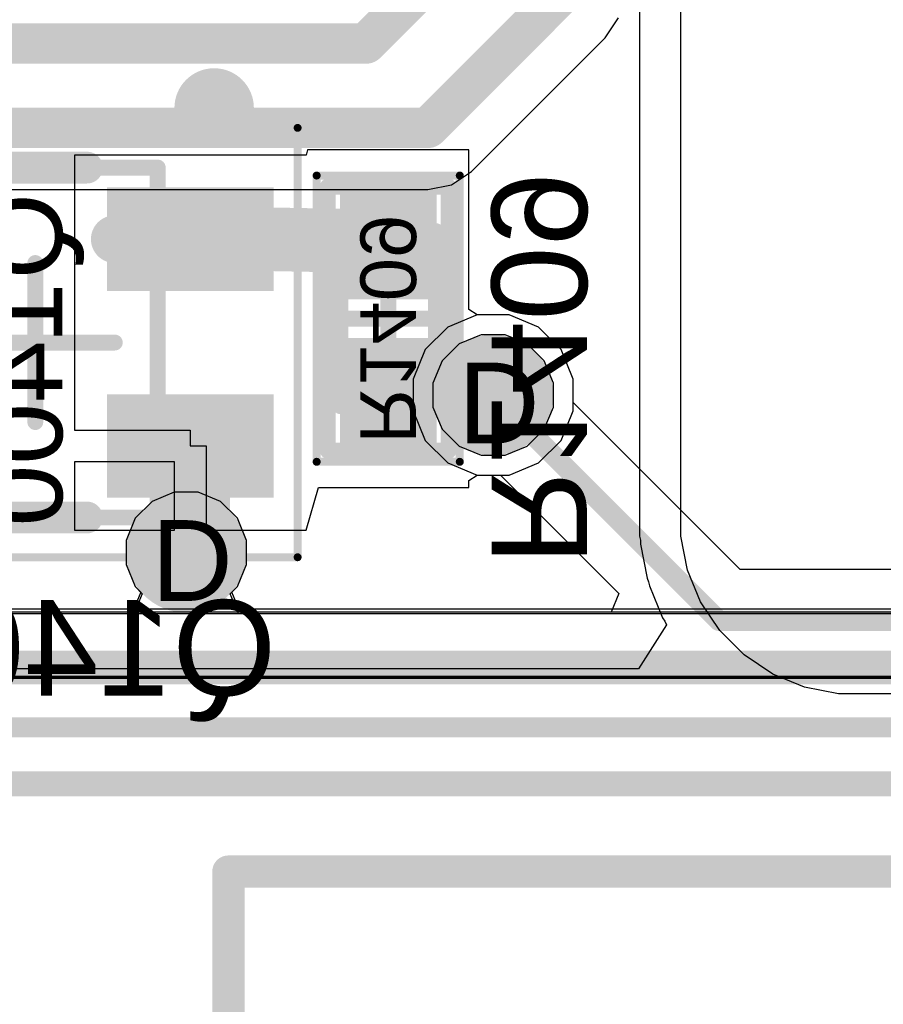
# Model space of a CAD drawing. Header units: inches. Extents: x -6 to 11.2, y -2.2 to 8.3.
# Tile 36 of 256: x 0.773 to 0.987, y 1.562 to 1.806. Entities that reach past the tile are written whole.
import ezdxf

# ---------------------------------------------------------------- set-up
doc = ezdxf.new("R2010")
doc.units = ezdxf.units.IN
doc.header["$MEASUREMENT"] = 0
for name, color, linetype in [('Board Layer Stack Bottom Overlay', 54, 'Continuous'), ('Board Layer Stack Bottom Solder', 6, 'Continuous'), ('Bottom Comp Body -Top13)-Comp Body -Bot14)', 56, 'Continuous'), ('Bottom Comp Outline -Top11)-Comp Outline -Bot12)', 56, 'Continuous'), ('Bottom Courtyard -Top15)-Courtyard -Bot16)', 56, 'Continuous'), ('Bottom Paste', 16, 'Continuous'), ('Drill Drawing', 1, 'Continuous'), ('Layer  6- Inner', 156, 'Continuous'), ('Layer 1- Top', 1, 'Continuous'), ('Layer 2- GND', 16, 'Continuous'), ('Layer 3- Inner', 16, 'Continuous'), ('Layer 4- Inner', 76, 'Continuous'), ('Layer 5- Inner', 90, 'Continuous'), ('Layer 7- PWR', 76, 'Continuous'), ('Layer 8- Bottom', 5, 'Continuous'), ('Via Holes', 16, 'Continuous')]:
    doc.layers.add(name, color=color, linetype=linetype)
doc.styles.add('Arial', font='txt', dxfattribs={"height": 0.2})

# ---------------------------------------------------------------- blocks, each defined once
blk = doc.blocks.new('L15002_035_B_47')
at = {"layer": 'Board Layer Stack Bottom Solder'}
for points in [[(-0.03376, 0.01197), (-0.00482, 0.01197), (-0.00482, -0.01197), (-0.03376, -0.01197)], [(0.00482, 0.01197), (0.03376, 0.01197), (0.03376, -0.01197), (0.00482, -0.01197)]]:
    blk.add_hatch(color=6, dxfattribs=at).paths.add_polyline_path(points)
at = {"layer": 'Bottom Paste'}
for points in [[(-0.03179, 0.01), (-0.00679, 0.01), (-0.00679, -0.01), (-0.03179, -0.01)], [(0.00679, 0.01), (0.03179, 0.01), (0.03179, -0.01), (0.00679, -0.01)]]:
    blk.add_hatch(color=16, dxfattribs=at).paths.add_polyline_path(points)
at = {"layer": 'Layer 8- Bottom'}
for points in [[(-0.03179, 0.01), (-0.00679, 0.01), (-0.00679, -0.01), (-0.03179, -0.01)], [(0.00679, 0.01), (0.03179, 0.01), (0.03179, -0.01), (0.00679, -0.01)]]:
    blk.add_hatch(color=7, dxfattribs=at).paths.add_polyline_path(points)
at = {"layer": 'Board Layer Stack Bottom Overlay'}
for points in [[(-0.0187, 0.01614, 0.00394, 0.00394, 0), (0.01988, 0.01614, 0.00394, 0.00394, 0)], [(-0.0187, -0.01614, 0.00394, 0.00394, 0), (0.01988, -0.01614, 0.00394, 0.00394, 0)]]:
    blk.add_lwpolyline(points, format="xyseb", dxfattribs=at)
for points in [[(-0.01969, 0.01614, 0.00197, 0.00197, 1), (-0.01772, 0.01614, 0.00197, 0.00197, 1)], [(0.0189, 0.01614, 0.00197, 0.00197, 1), (0.02087, 0.01614, 0.00197, 0.00197, 1)], [(-0.01969, -0.01614, 0.00197, 0.00197, 1), (-0.01772, -0.01614, 0.00197, 0.00197, 1)], [(0.0189, -0.01614, 0.00197, 0.00197, 1), (0.02087, -0.01614, 0.00197, 0.00197, 1)]]:
    blk.add_lwpolyline(points, format="xyseb", close=True, dxfattribs=at)
at = {"layer": 'Bottom Comp Body -Top13)-Comp Body -Bot14)'}
for points in [[(-0.02165, 0.01181, 0.00394, 0.00394, 0), (0.02165, 0.01181, 0.00394, 0.00394, 0)], [(-0.02165, 0.01181, 0.00394, 0.00394, 0), (-0.02165, -0.01181, 0.00394, 0.00394, 0)], [(0.02165, 0.01181, 0.00394, 0.00394, 0), (0.02165, -0.01181, 0.00394, 0.00394, 0)], [(-0.02165, -0.01181, 0.00394, 0.00394, 0), (0.02165, -0.01181, 0.00394, 0.00394, 0)]]:
    blk.add_lwpolyline(points, format="xyseb", dxfattribs=at)
for points in [[(-0.02264, 0.01181, 0.00197, 0.00197, 1), (-0.02067, 0.01181, 0.00197, 0.00197, 1)], [(-0.02264, 0.01181, 0.00197, 0.00197, 1), (-0.02067, 0.01181, 0.00197, 0.00197, 1)], [(0.02067, 0.01181, 0.00197, 0.00197, 1), (0.02264, 0.01181, 0.00197, 0.00197, 1)], [(0.02067, 0.01181, 0.00197, 0.00197, 1), (0.02264, 0.01181, 0.00197, 0.00197, 1)], [(-0.02264, -0.01181, 0.00197, 0.00197, 1), (-0.02067, -0.01181, 0.00197, 0.00197, 1)], [(-0.02264, -0.01181, 0.00197, 0.00197, 1), (-0.02067, -0.01181, 0.00197, 0.00197, 1)], [(0.02067, -0.01181, 0.00197, 0.00197, 1), (0.02264, -0.01181, 0.00197, 0.00197, 1)], [(0.02067, -0.01181, 0.00197, 0.00197, 1), (0.02264, -0.01181, 0.00197, 0.00197, 1)]]:
    blk.add_lwpolyline(points, format="xyseb", close=True, dxfattribs=at)
at = {"layer": 'Bottom Comp Outline -Top11)-Comp Outline -Bot12)'}
for points in [[(-0.03268, 0.01496, 0.00394, 0.00394, 0), (0.03268, 0.01496, 0.00394, 0.00394, 0)], [(-0.03268, 0.01496, 0.00394, 0.00394, 0), (-0.03268, -0.01496, 0.00394, 0.00394, 0)], [(0.03268, 0.01496, 0.00394, 0.00394, 0), (0.03268, -0.01496, 0.00394, 0.00394, 0)], [(-0.03268, -0.01496, 0.00394, 0.00394, 0), (0.03268, -0.01496, 0.00394, 0.00394, 0)]]:
    blk.add_lwpolyline(points, format="xyseb", dxfattribs=at)
for points in [[(-0.03366, 0.01496, 0.00197, 0.00197, 1), (-0.03169, 0.01496, 0.00197, 0.00197, 1)], [(-0.03366, 0.01496, 0.00197, 0.00197, 1), (-0.03169, 0.01496, 0.00197, 0.00197, 1)], [(0.03169, 0.01496, 0.00197, 0.00197, 1), (0.03366, 0.01496, 0.00197, 0.00197, 1)], [(0.03169, 0.01496, 0.00197, 0.00197, 1), (0.03366, 0.01496, 0.00197, 0.00197, 1)], [(-0.03366, -0.01496, 0.00197, 0.00197, 1), (-0.03169, -0.01496, 0.00197, 0.00197, 1)], [(-0.03366, -0.01496, 0.00197, 0.00197, 1), (-0.03169, -0.01496, 0.00197, 0.00197, 1)], [(0.03169, -0.01496, 0.00197, 0.00197, 1), (0.03366, -0.01496, 0.00197, 0.00197, 1)], [(0.03169, -0.01496, 0.00197, 0.00197, 1), (0.03366, -0.01496, 0.00197, 0.00197, 1)]]:
    blk.add_lwpolyline(points, format="xyseb", close=True, dxfattribs=at)
at = {"layer": 'Bottom Courtyard -Top15)-Courtyard -Bot16)'}
for points in [[(-0.03543, 0.01772, 0.00197, 0.00197, 0), (-0.03543, -0.01772, 0.00197, 0.00197, 0)], [(-0.03543, 0.01772, 0.00197, 0.00197, 0), (0.03543, 0.01772, 0.00197, 0.00197, 0)], [(0.03543, 0.01772, 0.00197, 0.00197, 0), (0.03543, -0.01772, 0.00197, 0.00197, 0)], [(0, 0.01181, 0.00394, 0.00394, 0), (0, -0.01181, 0.00394, 0.00394, 0)], [(-0.01181, 0, 0.00394, 0.00394, 0), (0.01181, 0, 0.00394, 0.00394, 0)], [(-0.03543, -0.01772, 0.00197, 0.00197, 0), (0.03543, -0.01772, 0.00197, 0.00197, 0)]]:
    blk.add_lwpolyline(points, format="xyseb", dxfattribs=at)
for points in [[(-0.03593, 0.01772, 0.000984, 0.000984, 1), (-0.03494, 0.01772, 0.000984, 0.000984, 1)], [(-0.03593, 0.01772, 0.000984, 0.000984, 1), (-0.03494, 0.01772, 0.000984, 0.000984, 1)], [(0.03494, 0.01772, 0.000984, 0.000984, 1), (0.03593, 0.01772, 0.000984, 0.000984, 1)], [(0.03494, 0.01772, 0.000984, 0.000984, 1), (0.03593, 0.01772, 0.000984, 0.000984, 1)], [(-0.00098, 0.01181, 0.00197, 0.00197, 1), (0.00098, 0.01181, 0.00197, 0.00197, 1)], [(-0.0128, 0, 0.00197, 0.00197, 1), (-0.01083, 0, 0.00197, 0.00197, 1)], [(0.01083, 0, 0.00197, 0.00197, 1), (0.0128, 0, 0.00197, 0.00197, 1)], [(-0.00098, -0.01181, 0.00197, 0.00197, 1), (0.00098, -0.01181, 0.00197, 0.00197, 1)], [(-0.03593, -0.01772, 0.000984, 0.000984, 1), (-0.03494, -0.01772, 0.000984, 0.000984, 1)], [(-0.03593, -0.01772, 0.000984, 0.000984, 1), (-0.03494, -0.01772, 0.000984, 0.000984, 1)], [(0.03494, -0.01772, 0.000984, 0.000984, 1), (0.03593, -0.01772, 0.000984, 0.000984, 1)], [(0.03494, -0.01772, 0.000984, 0.000984, 1), (0.03593, -0.01772, 0.000984, 0.000984, 1)]]:
    blk.add_lwpolyline(points, format="xyseb", close=True, dxfattribs=at)
at = {"layer": 'Bottom Comp Outline -Top11)-Comp Outline -Bot12)', "style": 'Arial', "text_generation_flag": 2}
blk.add_text('R1409', height=0.01378, rotation=180, dxfattribs=at).set_placement((-0.03099, 0.00689))
blk = doc.blocks.new('SOT65P220X100_3F_B_299')
at = {"layer": 'Board Layer Stack Bottom Solder'}
for points in [[(-0.01772, 0.03839), (-0.01772, 0.0128), (-0.05906, 0.0128), (-0.05906, 0.03839)], [(0.05906, 0.0128), (0.05906, -0.0128), (0.01772, -0.0128), (0.01772, 0.0128)], [(-0.01772, -0.0128), (-0.01772, -0.03839), (-0.05906, -0.03839), (-0.05906, -0.0128)]]:
    blk.add_hatch(color=6, dxfattribs=at).paths.add_polyline_path(points)
at = {"layer": 'Bottom Paste'}
for points in [[(-0.01969, 0.03642), (-0.01969, 0.01476), (-0.05709, 0.01476), (-0.05709, 0.03642)], [(0.05709, 0.01083), (0.05709, -0.01083), (0.01969, -0.01083), (0.01969, 0.01083)], [(-0.01969, -0.01476), (-0.01969, -0.03642), (-0.05709, -0.03642), (-0.05709, -0.01476)]]:
    blk.add_hatch(color=16, dxfattribs=at).paths.add_polyline_path(points)
at = {"layer": 'Layer 8- Bottom'}
for points in [[(-0.01969, 0.03642), (-0.01969, 0.01476), (-0.05709, 0.01476), (-0.05709, 0.03642)], [(0.05709, 0.01083), (0.05709, -0.01083), (0.01969, -0.01083), (0.01969, 0.01083)], [(-0.01969, -0.01476), (-0.01969, -0.03642), (-0.05709, -0.03642), (-0.05709, -0.01476)]]:
    blk.add_hatch(color=7, dxfattribs=at).paths.add_polyline_path(points)
at = {"layer": 'Board Layer Stack Bottom Overlay'}
for points in [[(0.02657, 0.04331, 0.00787, 0.00787, 0), (-0.0128, 0.04331, 0.00787, 0.00787, 0)], [(0.02657, 0.04331, 0.00787, 0.00787, 0), (0.02657, 0.02657, 0.00787, 0.00787, 0)], [(0.02657, -0.02657, 0.00787, 0.00787, 0), (0.02657, -0.04331, 0.00787, 0.00787, 0)], [(0.02657, -0.04331, 0.00787, 0.00787, 0), (-0.0128, -0.04331, 0.00787, 0.00787, 0)]]:
    blk.add_lwpolyline(points, format="xyseb", dxfattribs=at)
for points in [[(-0.01476, 0.04331, 0.00394, 0.00394, 1), (-0.01083, 0.04331, 0.00394, 0.00394, 1)], [(0.02461, 0.04331, 0.00394, 0.00394, 1), (0.02854, 0.04331, 0.00394, 0.00394, 1)], [(0.02461, 0.04331, 0.00394, 0.00394, 1), (0.02854, 0.04331, 0.00394, 0.00394, 1)], [(0.02461, 0.02657, 0.00394, 0.00394, 1), (0.02854, 0.02657, 0.00394, 0.00394, 1)], [(0.02461, -0.02657, 0.00394, 0.00394, 1), (0.02854, -0.02657, 0.00394, 0.00394, 1)], [(-0.01476, -0.04331, 0.00394, 0.00394, 1), (-0.01083, -0.04331, 0.00394, 0.00394, 1)], [(0.02461, -0.04331, 0.00394, 0.00394, 1), (0.02854, -0.04331, 0.00394, 0.00394, 1)], [(0.02461, -0.04331, 0.00394, 0.00394, 1), (0.02854, -0.04331, 0.00394, 0.00394, 1)], [(-0.03937, -0.05807, 0.00984, 0.00984, 1), (-0.04921, -0.05807, 0.00984, 0.00984, 1)], [(-0.05167, -0.05807, 0.00492, 0.00492, 1), (-0.04675, -0.05807, 0.00492, 0.00492, 1)], [(-0.04183, -0.05807, 0.00492, 0.00492, 1), (-0.03691, -0.05807, 0.00492, 0.00492, 1)]]:
    blk.add_lwpolyline(points, format="xyseb", close=True, dxfattribs=at)
at = {"layer": 'Bottom Comp Outline -Top11)-Comp Outline -Bot12)'}
for points in [[(-0.03032, 0.04331, 0.00394, 0.00394, 0), (-0.03032, -0.04331, 0.00394, 0.00394, 0)], [(0.03032, 0.04331, 0.00394, 0.00394, 0), (-0.03032, 0.04331, 0.00394, 0.00394, 0)], [(0.03032, 0.04331, 0.00394, 0.00394, 0), (0.03032, -0.04331, 0.00394, 0.00394, 0)], [(-0.03032, 0.03228, 0.00394, 0.00394, 0), (-0.04606, 0.03228, 0.00394, 0.00394, 0)], [(-0.04606, 0.03228, 0.00394, 0.00394, 0), (-0.04606, 0.0189, 0.00394, 0.00394, 0)], [(-0.03032, 0.0189, 0.00394, 0.00394, 0), (-0.04606, 0.0189, 0.00394, 0.00394, 0)], [(0.04606, 0.00669, 0.00394, 0.00394, 0), (0.03032, 0.00669, 0.00394, 0.00394, 0)], [(0.04606, 0.00669, 0.00394, 0.00394, 0), (0.04606, -0.00669, 0.00394, 0.00394, 0)], [(0.04606, -0.00669, 0.00394, 0.00394, 0), (0.03032, -0.00669, 0.00394, 0.00394, 0)], [(-0.04606, -0.0189, 0.00394, 0.00394, 0), (-0.04606, -0.03228, 0.00394, 0.00394, 0)], [(-0.03032, -0.0189, 0.00394, 0.00394, 0), (-0.04606, -0.0189, 0.00394, 0.00394, 0)], [(-0.03032, -0.03228, 0.00394, 0.00394, 0), (-0.04606, -0.03228, 0.00394, 0.00394, 0)], [(0.03032, -0.04331, 0.00394, 0.00394, 0), (-0.03032, -0.04331, 0.00394, 0.00394, 0)]]:
    blk.add_lwpolyline(points, format="xyseb", dxfattribs=at)
for points in [[(-0.0313, 0.04331, 0.00197, 0.00197, 1), (-0.02933, 0.04331, 0.00197, 0.00197, 1)], [(-0.0313, 0.04331, 0.00197, 0.00197, 1), (-0.02933, 0.04331, 0.00197, 0.00197, 1)], [(0.02933, 0.04331, 0.00197, 0.00197, 1), (0.0313, 0.04331, 0.00197, 0.00197, 1)], [(0.02933, 0.04331, 0.00197, 0.00197, 1), (0.0313, 0.04331, 0.00197, 0.00197, 1)], [(-0.04705, 0.03228, 0.00197, 0.00197, 1), (-0.04508, 0.03228, 0.00197, 0.00197, 1)], [(-0.04705, 0.03228, 0.00197, 0.00197, 1), (-0.04508, 0.03228, 0.00197, 0.00197, 1)], [(-0.0313, 0.03228, 0.00197, 0.00197, 1), (-0.02933, 0.03228, 0.00197, 0.00197, 1)], [(-0.04705, 0.0189, 0.00197, 0.00197, 1), (-0.04508, 0.0189, 0.00197, 0.00197, 1)], [(-0.04705, 0.0189, 0.00197, 0.00197, 1), (-0.04508, 0.0189, 0.00197, 0.00197, 1)], [(-0.0313, 0.0189, 0.00197, 0.00197, 1), (-0.02933, 0.0189, 0.00197, 0.00197, 1)], [(0.02933, 0.00669, 0.00197, 0.00197, 1), (0.0313, 0.00669, 0.00197, 0.00197, 1)], [(0.04508, 0.00669, 0.00197, 0.00197, 1), (0.04705, 0.00669, 0.00197, 0.00197, 1)], [(0.04508, 0.00669, 0.00197, 0.00197, 1), (0.04705, 0.00669, 0.00197, 0.00197, 1)], [(0.02933, -0.00669, 0.00197, 0.00197, 1), (0.0313, -0.00669, 0.00197, 0.00197, 1)], [(0.04508, -0.00669, 0.00197, 0.00197, 1), (0.04705, -0.00669, 0.00197, 0.00197, 1)], [(0.04508, -0.00669, 0.00197, 0.00197, 1), (0.04705, -0.00669, 0.00197, 0.00197, 1)], [(-0.04705, -0.0189, 0.00197, 0.00197, 1), (-0.04508, -0.0189, 0.00197, 0.00197, 1)], [(-0.04705, -0.0189, 0.00197, 0.00197, 1), (-0.04508, -0.0189, 0.00197, 0.00197, 1)], [(-0.0313, -0.0189, 0.00197, 0.00197, 1), (-0.02933, -0.0189, 0.00197, 0.00197, 1)], [(-0.01575, -0.02559, 0.00394, 0.00394, 1), (-0.02362, -0.02559, 0.00394, 0.00394, 1)], [(-0.02461, -0.02559, 0.00197, 0.00197, 1), (-0.02264, -0.02559, 0.00197, 0.00197, 1)], [(-0.01673, -0.02559, 0.00197, 0.00197, 1), (-0.01476, -0.02559, 0.00197, 0.00197, 1)], [(-0.04705, -0.03228, 0.00197, 0.00197, 1), (-0.04508, -0.03228, 0.00197, 0.00197, 1)], [(-0.04705, -0.03228, 0.00197, 0.00197, 1), (-0.04508, -0.03228, 0.00197, 0.00197, 1)], [(-0.0313, -0.03228, 0.00197, 0.00197, 1), (-0.02933, -0.03228, 0.00197, 0.00197, 1)], [(-0.0313, -0.04331, 0.00197, 0.00197, 1), (-0.02933, -0.04331, 0.00197, 0.00197, 1)], [(-0.0313, -0.04331, 0.00197, 0.00197, 1), (-0.02933, -0.04331, 0.00197, 0.00197, 1)], [(0.02933, -0.04331, 0.00197, 0.00197, 1), (0.0313, -0.04331, 0.00197, 0.00197, 1)], [(0.02933, -0.04331, 0.00197, 0.00197, 1), (0.0313, -0.04331, 0.00197, 0.00197, 1)]]:
    blk.add_lwpolyline(points, format="xyseb", close=True, dxfattribs=at)
at = {"layer": 'Bottom Courtyard -Top15)-Courtyard -Bot16)'}
for points in [[(-0.06496, 0.05315, 0.00197, 0.00197, 0), (-0.06496, -0.05315, 0.00197, 0.00197, 0)], [(0.06496, 0.05315, 0.00197, 0.00197, 0), (-0.06496, 0.05315, 0.00197, 0.00197, 0)], [(0.06496, 0.05315, 0.00197, 0.00197, 0), (0.06496, -0.05315, 0.00197, 0.00197, 0)], [(0, 0.01969, 0.00394, 0.00394, 0), (0, -0.01969, 0.00394, 0.00394, 0)], [(0.01969, 0, 0.00394, 0.00394, 0), (-0.01969, 0, 0.00394, 0.00394, 0)], [(0.06496, -0.05315, 0.00197, 0.00197, 0), (-0.06496, -0.05315, 0.00197, 0.00197, 0)]]:
    blk.add_lwpolyline(points, format="xyseb", dxfattribs=at)
for points in [[(-0.06545, 0.05315, 0.000984, 0.000984, 1), (-0.06447, 0.05315, 0.000984, 0.000984, 1)], [(-0.06545, 0.05315, 0.000984, 0.000984, 1), (-0.06447, 0.05315, 0.000984, 0.000984, 1)], [(0.06447, 0.05315, 0.000984, 0.000984, 1), (0.06545, 0.05315, 0.000984, 0.000984, 1)], [(0.06447, 0.05315, 0.000984, 0.000984, 1), (0.06545, 0.05315, 0.000984, 0.000984, 1)], [(-0.00098, 0.01969, 0.00197, 0.00197, 1), (0.00098, 0.01969, 0.00197, 0.00197, 1)], [(-0.02067, 0, 0.00197, 0.00197, 1), (-0.0187, 0, 0.00197, 0.00197, 1)], [(0.0187, 0, 0.00197, 0.00197, 1), (0.02067, 0, 0.00197, 0.00197, 1)], [(-0.00098, -0.01969, 0.00197, 0.00197, 1), (0.00098, -0.01969, 0.00197, 0.00197, 1)], [(-0.06545, -0.05315, 0.000984, 0.000984, 1), (-0.06447, -0.05315, 0.000984, 0.000984, 1)], [(-0.06545, -0.05315, 0.000984, 0.000984, 1), (-0.06447, -0.05315, 0.000984, 0.000984, 1)], [(0.06447, -0.05315, 0.000984, 0.000984, 1), (0.06545, -0.05315, 0.000984, 0.000984, 1)], [(0.06447, -0.05315, 0.000984, 0.000984, 1), (0.06545, -0.05315, 0.000984, 0.000984, 1)]]:
    blk.add_lwpolyline(points, format="xyseb", close=True, dxfattribs=at)
at = {"layer": 'Bottom Comp Outline -Top11)-Comp Outline -Bot12)', "style": 'Arial', "text_generation_flag": 2}
blk.add_text('Q1400', height=0.019685, rotation=-90, dxfattribs=at).set_placement((-0.00669, -0.03701))
blk = doc.blocks.new('DF_S_B_400')
at = {"layer": 'Board Layer Stack Bottom Overlay'}
for points in [[(-0.175, 0.125, 0.008, 0.008, 0), (0.175, 0.125, 0.008, 0.008, 0)], [(0.175, 0.125, 0.008, 0.008, 0), (0.175, -0.125, 0.008, 0.008, 0)]]:
    blk.add_lwpolyline(points, format="xyseb", dxfattribs=at)
blk.add_lwpolyline([(0.173, 0.125, 0.004, 0.004, 1), (0.177, 0.125, 0.004, 0.004, 1)], format="xyseb", close=True, dxfattribs=at)
blk.add_lwpolyline([(0.173, 0.125, 0.004, 0.004, 1), (0.177, 0.125, 0.004, 0.004, 1)], format="xyseb", close=True, dxfattribs=at)

msp = doc.modelspace()

# ---------------------------------------------------------------- hatches: boundary and pattern name
at = {"layer": 'Layer  6- Inner'}
h = msp.add_hatch(color=7, dxfattribs=at)
edge = h.paths.add_edge_path()
edge.add_arc((0.89055, 1.71299), 0.00984, 0, 360)
at = {"layer": 'Layer 1- Top'}
h = msp.add_hatch(color=7, dxfattribs=at)
edge = h.paths.add_edge_path()
edge.add_arc((0.89055, 1.71299), 0.00984, 0, 360)
h = msp.add_hatch(color=7, dxfattribs=at)
edge = h.paths.add_edge_path()
edge.add_arc((0.81457, 1.67402), 0.00984, 0, 360)
at = {"layer": 'Layer 2- GND'}
h = msp.add_hatch(color=7, dxfattribs=at)
edge = h.paths.add_edge_path()
edge.add_arc((0.89055, 1.71299), 0.01492, 0, 360)
at = {"layer": 'Layer 3- Inner'}
h = msp.add_hatch(color=7, dxfattribs=at)
edge = h.paths.add_edge_path()
edge.add_arc((0.81457, 1.67402), 0.00984, 0, 360)
at = {"layer": 'Layer 5- Inner'}
h = msp.add_hatch(color=7, dxfattribs=at)
edge = h.paths.add_edge_path()
edge.add_arc((0.81457, 1.67402), 0.00984, 0, 360)
at = {"layer": 'Layer 7- PWR'}
h = msp.add_hatch(color=7, dxfattribs=at)
edge = h.paths.add_edge_path()
edge.add_arc((0.89055, 1.71299), 0.01492, 0, 360)
h = msp.add_hatch(color=7, dxfattribs=at)
edge = h.paths.add_edge_path()
edge.add_arc((0.81457, 1.67402), 0.01492, 0, 360)
at = {"layer": 'Layer 8- Bottom'}
h = msp.add_hatch(color=7, dxfattribs=at)
edge = h.paths.add_edge_path()
edge.add_arc((0.89055, 1.71299), 0.00984, 0, 360)
h = msp.add_hatch(color=7, dxfattribs=at)
edge = h.paths.add_edge_path()
edge.add_arc((0.81457, 1.67402), 0.00984, 0, 360)
at = {"layer": 'Via Holes'}
h = msp.add_hatch(color=7, dxfattribs=at)
edge = h.paths.add_edge_path()
edge.add_arc((0.89055, 1.71299), 0.00492, 0, 360)
h = msp.add_hatch(color=7, dxfattribs=at)
edge = h.paths.add_edge_path()
edge.add_arc((0.81457, 1.67402), 0.00492, 0, 360)

# ---------------------------------------------------------------- linework, layer by layer
at = {"layer": 'Layer  6- Inner'}
for p, q in [((0.8866, 1.73283), (0.87931, 1.72981)), ((0.8945, 1.73283), (0.8866, 1.73283)), ((0.90179, 1.72981), (0.8945, 1.73283)), ((0.87931, 1.72981), (0.87373, 1.72423)), ((0.90737, 1.72423), (0.90179, 1.72981)), ((0.87373, 1.72423), (0.87071, 1.71694)), ((0.91039, 1.71694), (0.90737, 1.72423)), ((0.87071, 1.71694), (0.87071, 1.70905)), ((0.91039, 1.71117), (0.91039, 1.71694)), ((0.87071, 1.70905), (0.87373, 1.70175)), ((0.95174, 1.66983), (0.91039, 1.71117)), ((0.87373, 1.70175), (0.87931, 1.69617)), ((0.87931, 1.69617), (0.8866, 1.69315)), ((0.8866, 1.69315), (0.89237, 1.69315)), ((0.89237, 1.69315), (0.9217, 1.66382)), ((0.8116, 1.68894), (0.80611, 1.68667)), ((0.81753, 1.68894), (0.8116, 1.68894)), ((0.82302, 1.68667), (0.81753, 1.68894)), ((0.80611, 1.68667), (0.80192, 1.68247)), ((0.82722, 1.68247), (0.82302, 1.68667)), ((0.80192, 1.68247), (0.79965, 1.67698)), ((0.82949, 1.67698), (0.82722, 1.68247)), ((0.79965, 1.67698), (0.79965, 1.67105)), ((0.82949, 1.67105), (0.82949, 1.67698)), ((0.79965, 1.67105), (0.80192, 1.66556)), ((0.82722, 1.66556), (0.82949, 1.67105)), ((1.4351, 1.66983), (0.95174, 1.66983)), ((0.80192, 1.66556), (0.80328, 1.6642)), ((0.82585, 1.6642), (0.82722, 1.66556)), ((0.80328, 1.6642), (0.80121, 1.6592)), ((0.82793, 1.6592), (0.82585, 1.6642)), ((0.9217, 1.66382), (0.91978, 1.6592)), ((0.80121, 1.6592), (0.67598, 1.6592)), ((0.91978, 1.6592), (0.82793, 1.6592))]:
    msp.add_line(p, q, dxfattribs=at)
for points in [[(0.89055, 1.71299, 0.005, 0.005, 0), (0.94646, 1.65709, 0.005, 0.005, 0)], [(0.94646, 1.65709, 0.005, 0.005, 0), (2.4437, 1.65709, 0.005, 0.005, 0)], [(0.67598, 1.64646, 0.005, 0.005, 0), (1.35236, 1.64646, 0.005, 0.005, 0)], [(0.21797, 1.64384, 0.005, 0.005, 0), (2.45604, 1.64384, 0.005, 0.005, 0)], [(0.21417, 1.63071, 0.005, 0.005, 0), (1.68249, 1.63071, 0.005, 0.005, 0)], [(0.22087, 1.61732, 0.005, 0.005, 0), (1.63657, 1.61732, 0.005, 0.005, 0)]]:
    msp.add_lwpolyline(points, format="xyseb", dxfattribs=at)
for points in [[(0.8893, 1.71299, 0.0025, 0.0025, 1), (0.8918, 1.71299, 0.0025, 0.0025, 1)], [(0.94521, 1.65709, 0.0025, 0.0025, 1), (0.94771, 1.65709, 0.0025, 0.0025, 1)], [(0.94521, 1.65709, 0.0025, 0.0025, 1), (0.94771, 1.65709, 0.0025, 0.0025, 1)]]:
    msp.add_lwpolyline(points, format="xyseb", close=True, dxfattribs=at)
at = {"layer": 'Layer 1- Top'}
for p, q in [((0.91829, 1.80139), (0.92161, 1.80635)), ((0.88522, 1.76832), (0.91829, 1.80139)), ((0.88026, 1.765), (0.88522, 1.76832)), ((0.87441, 1.76384), (0.88026, 1.765)), ((0.68535, 1.76384), (0.87441, 1.76384)), ((0.8866, 1.73283), (0.87931, 1.72981)), ((0.8945, 1.73283), (0.8866, 1.73283)), ((0.90179, 1.72981), (0.8945, 1.73283)), ((0.87931, 1.72981), (0.87373, 1.72423)), ((0.90737, 1.72423), (0.90179, 1.72981)), ((0.87373, 1.72423), (0.87071, 1.71694)), ((0.91039, 1.71694), (0.90737, 1.72423)), ((0.87071, 1.71694), (0.87071, 1.70905)), ((0.91039, 1.70905), (0.91039, 1.71694)), ((0.87071, 1.70905), (0.87373, 1.70175)), ((0.90737, 1.70175), (0.91039, 1.70905)), ((0.87373, 1.70175), (0.87931, 1.69617)), ((0.90179, 1.69617), (0.90737, 1.70175)), ((0.87931, 1.69617), (0.8866, 1.69315)), ((0.8945, 1.69315), (0.90179, 1.69617)), ((0.8866, 1.69315), (0.8945, 1.69315)), ((1.35236, 1.6592), (0.67598, 1.6592))]:
    msp.add_line(p, q, dxfattribs=at)
for points in [[(0.85906, 1.8, 0.01, 0.01, 0), (0.87323, 1.81417, 0.01, 0.01, 0)], [(0.87441, 1.77913, 0.01, 0.01, 0), (0.90748, 1.8122, 0.01, 0.01, 0)], [(0.31732, 1.8, 0.01, 0.01, 0), (0.85906, 1.8, 0.01, 0.01, 0)], [(0.66181, 1.77913, 0.01, 0.01, 0), (0.87441, 1.77913, 0.01, 0.01, 0)], [(0.67598, 1.64646, 0.005, 0.005, 0), (1.35236, 1.64646, 0.005, 0.005, 0)]]:
    msp.add_lwpolyline(points, format="xyseb", dxfattribs=at)
for points in [[(0.85656, 1.8, 0.005, 0.005, 1), (0.86156, 1.8, 0.005, 0.005, 1)], [(0.85656, 1.8, 0.005, 0.005, 1), (0.86156, 1.8, 0.005, 0.005, 1)], [(0.87191, 1.77913, 0.005, 0.005, 1), (0.87691, 1.77913, 0.005, 0.005, 1)], [(0.87191, 1.77913, 0.005, 0.005, 1), (0.87691, 1.77913, 0.005, 0.005, 1)]]:
    msp.add_lwpolyline(points, format="xyseb", close=True, dxfattribs=at)
at = {"layer": 'Layer 2- GND'}
for p, q in [((1.36302, 1.64331), (0.54061, 1.64331)), ((0.54449, 1.64331), (1.35984, 1.64331))]:
    msp.add_line(p, q, dxfattribs=at)
at = {"layer": 'Layer 3- Inner'}
for p, q in [((0.88758, 1.72791), (0.8821, 1.72564)), ((0.89352, 1.72791), (0.88758, 1.72791)), ((0.899, 1.72564), (0.89352, 1.72791)), ((0.8821, 1.72564), (0.8779, 1.72144)), ((0.9032, 1.72144), (0.899, 1.72564)), ((0.8779, 1.72144), (0.87563, 1.71596)), ((0.90547, 1.71596), (0.9032, 1.72144)), ((0.87563, 1.71596), (0.87563, 1.71002)), ((0.90547, 1.71002), (0.90547, 1.71596)), ((0.87563, 1.71002), (0.8779, 1.70454)), ((0.9032, 1.70454), (0.90547, 1.71002)), ((0.8779, 1.70454), (0.8821, 1.70034)), ((0.899, 1.70034), (0.9032, 1.70454)), ((0.8821, 1.70034), (0.88758, 1.69807)), ((0.89352, 1.69807), (0.899, 1.70034)), ((0.88758, 1.69807), (0.89352, 1.69807)), ((1.35276, 1.65881), (0.67638, 1.65881))]:
    msp.add_line(p, q, dxfattribs=at)
msp.add_lwpolyline([(0.67638, 1.64606, 0.005, 0.005, 0), (1.35276, 1.64606, 0.005, 0.005, 0)], format="xyseb", dxfattribs=at)
at = {"layer": 'Layer 4- Inner'}
for p, q in [((0.88758, 1.72791), (0.8821, 1.72564)), ((0.89352, 1.72791), (0.88758, 1.72791)), ((0.899, 1.72564), (0.89352, 1.72791)), ((0.8821, 1.72564), (0.8779, 1.72144)), ((0.9032, 1.72144), (0.899, 1.72564)), ((0.8779, 1.72144), (0.87563, 1.71596)), ((0.90547, 1.71596), (0.9032, 1.72144)), ((0.87563, 1.71596), (0.87563, 1.71002)), ((0.90547, 1.71002), (0.90547, 1.71596)), ((0.87563, 1.71002), (0.8779, 1.70454)), ((0.9032, 1.70454), (0.90547, 1.71002)), ((0.8779, 1.70454), (0.8821, 1.70034)), ((0.899, 1.70034), (0.9032, 1.70454)), ((0.8821, 1.70034), (0.88758, 1.69807)), ((0.89352, 1.69807), (0.899, 1.70034)), ((0.88758, 1.69807), (0.89352, 1.69807)), ((0.8116, 1.68894), (0.80611, 1.68667)), ((0.81753, 1.68894), (0.8116, 1.68894)), ((0.82302, 1.68667), (0.81753, 1.68894)), ((0.80611, 1.68667), (0.80192, 1.68247)), ((0.82722, 1.68247), (0.82302, 1.68667)), ((0.80192, 1.68247), (0.79965, 1.67698)), ((0.82949, 1.67698), (0.82722, 1.68247)), ((0.79965, 1.67698), (0.79965, 1.67105)), ((0.82949, 1.67105), (0.82949, 1.67698)), ((0.79965, 1.67105), (0.80192, 1.66556)), ((0.82722, 1.66556), (0.82949, 1.67105)), ((0.80192, 1.66556), (0.80367, 1.66381)), ((0.82546, 1.66381), (0.82722, 1.66556)), ((0.80367, 1.66381), (0.8016, 1.65881)), ((0.82753, 1.65881), (0.82546, 1.66381)), ((0.8016, 1.65881), (0.67598, 1.65881)), ((1.35236, 1.65881), (0.82753, 1.65881))]:
    msp.add_line(p, q, dxfattribs=at)
msp.add_lwpolyline([(0.67598, 1.64606, 0.005, 0.005, 0), (1.35236, 1.64606, 0.005, 0.005, 0)], format="xyseb", dxfattribs=at)
at = {"layer": 'Layer 5- Inner'}
for p, q in [((0.88758, 1.72791), (0.8821, 1.72564)), ((0.89352, 1.72791), (0.88758, 1.72791)), ((0.899, 1.72564), (0.89352, 1.72791)), ((0.8821, 1.72564), (0.8779, 1.72144)), ((0.9032, 1.72144), (0.899, 1.72564)), ((0.8779, 1.72144), (0.87563, 1.71596)), ((0.90547, 1.71596), (0.9032, 1.72144)), ((0.87563, 1.71596), (0.87563, 1.71002)), ((0.90547, 1.71002), (0.90547, 1.71596)), ((0.87563, 1.71002), (0.8779, 1.70454)), ((0.9032, 1.70454), (0.90547, 1.71002)), ((0.8779, 1.70454), (0.8821, 1.70034)), ((0.899, 1.70034), (0.9032, 1.70454)), ((0.8821, 1.70034), (0.88758, 1.69807)), ((0.89352, 1.69807), (0.899, 1.70034)), ((0.88758, 1.69807), (0.89352, 1.69807)), ((1.34882, 1.65999), (0.67598, 1.65999))]:
    msp.add_line(p, q, dxfattribs=at)
msp.add_lwpolyline([(0.67598, 1.64724, 0.005, 0.005, 0), (1.35236, 1.64724, 0.005, 0.005, 0)], format="xyseb", dxfattribs=at)
at = {"layer": 'Layer 7- PWR'}
for p, q in [((1.36519, 1.64291), (0.54278, 1.64291)), ((0.54665, 1.64291), (1.36201, 1.64291))]:
    msp.add_line(p, q, dxfattribs=at)
at = {"layer": 'Layer 8- Bottom'}
for p, q in [((0.92681, 2.25394), (0.92681, 1.68228)), ((0.93701, 1.68228), (0.93701, 2.25394)), ((0.84425, 1.7724), (0.78685, 1.7724)), ((0.78685, 1.7724), (0.78685, 1.73303)), ((0.84457, 1.77368), (0.84425, 1.7724)), ((0.88457, 1.77368), (0.84457, 1.77368)), ((0.88457, 1.7342), (0.88457, 1.77368)), ((0.8866, 1.73283), (0.88457, 1.7342)), ((0.78685, 1.73303), (0.78685, 1.73075)), ((0.78685, 1.73075), (0.78685, 1.72122)), ((0.8945, 1.73283), (0.8866, 1.73283)), ((0.90179, 1.72981), (0.8945, 1.73283)), ((0.90737, 1.72423), (0.90179, 1.72981)), ((0.91039, 1.71694), (0.90737, 1.72423)), ((0.78685, 1.72122), (0.78685, 1.71894)), ((0.78685, 1.71894), (0.78685, 1.70433)), ((0.91039, 1.70905), (0.91039, 1.71694)), ((0.90737, 1.70175), (0.91039, 1.70905)), ((0.78685, 1.70433), (0.81555, 1.70433)), ((0.81555, 1.70433), (0.81555, 1.70039)), ((0.90179, 1.69617), (0.90737, 1.70175)), ((0.81555, 1.70039), (0.81949, 1.70039)), ((0.81949, 1.70039), (0.81949, 1.67957)), ((0.81161, 1.69646), (0.78685, 1.69646)), ((0.78685, 1.69646), (0.78685, 1.67957)), ((0.81161, 1.67957), (0.81161, 1.69646)), ((0.8945, 1.69315), (0.90179, 1.69617)), ((0.88457, 1.69179), (0.8866, 1.69315)), ((0.88457, 1.6901), (0.88457, 1.69179)), ((0.8866, 1.69315), (0.8945, 1.69315)), ((0.84425, 1.67957), (0.84734, 1.6901)), ((0.84734, 1.6901), (0.85606, 1.6901)), ((0.85606, 1.6901), (0.88457, 1.6901)), ((0.92681, 1.68228), (0.92681, 1.67802)), ((0.93701, 1.67802), (0.93701, 1.68228)), ((0.78685, 1.67957), (0.81161, 1.67957)), ((0.81949, 1.67957), (0.84148, 1.67957)), ((0.84148, 1.67957), (0.84148, 1.67957)), ((0.84148, 1.67957), (0.84425, 1.67957)), ((0.92681, 1.67802), (0.92701, 1.67703)), ((0.93867, 1.66965), (0.93701, 1.67802)), ((0.92701, 1.67703), (0.92701, 1.67603)), ((0.92701, 1.67603), (0.92867, 1.66766)), ((0.92867, 1.66766), (0.92906, 1.66673)), ((0.94194, 1.66177), (0.93867, 1.66965)), ((0.92906, 1.66673), (0.92925, 1.66575)), ((0.92925, 1.66575), (0.93252, 1.65787)), ((0.94668, 1.65468), (0.94194, 1.66177)), ((0.93252, 1.65787), (0.93307, 1.65703)), ((0.93346, 1.65611), (0.92655, 1.64519)), ((0.93307, 1.65703), (0.93346, 1.65611)), ((0.95271, 1.64864), (0.94668, 1.65468)), ((0.9598, 1.64391), (0.95271, 1.64864)), ((0.81804, 1.64519), (0.68126, 1.64518)), ((0.92655, 1.64519), (0.81804, 1.64519)), ((0.96768, 1.64064), (0.9598, 1.64391)), ((0.97605, 1.63898), (0.96768, 1.64064)), ((1.48965, 1.63898), (0.97605, 1.63898))]:
    msp.add_line(p, q, dxfattribs=at)
for points in [[(0.81555, 1.75157, 0.01575, 0.01575, 0), (0.83425, 1.75157, 0.01575, 0.01575, 0)], [(0.83425, 1.75157, 0.01575, 0.01575, 0), (0.85457, 1.75118, 0.01575, 0.01575, 0)], [(0.85457, 1.75118, 0.01575, 0.01575, 0), (0.86457, 1.75118, 0.01575, 0.01575, 0)], [(0.86496, 1.71299, 0.01, 0.01, 0), (0.89055, 1.71299, 0.01, 0.01, 0)], [(0.86457, 1.7126, 0.005, 0.005, 0), (0.86496, 1.71299, 0.005, 0.005, 0)], [(0.81555, 1.675, 0.01969, 0.01969, 0), (0.81555, 1.70039, 0.01969, 0.01969, 0)], [(0.81457, 1.67402, 0.01969, 0.01969, 0), (0.81555, 1.675, 0.01969, 0.01969, 0)], [(0.71929, 1.61614, 0.005, 0.005, 0), (1.36417, 1.61614, 0.005, 0.005, 0)]]:
    msp.add_lwpolyline(points, format="xyseb", dxfattribs=at)
for points in [[(0.81161, 1.75157, 0.00787, 0.00787, 1), (0.81949, 1.75157, 0.00787, 0.00787, 1)], [(0.83032, 1.75157, 0.00787, 0.00787, 1), (0.83819, 1.75157, 0.00787, 0.00787, 1)], [(0.83032, 1.75157, 0.00787, 0.00787, 1), (0.83819, 1.75157, 0.00787, 0.00787, 1)], [(0.85063, 1.75118, 0.00787, 0.00787, 1), (0.8585, 1.75118, 0.00787, 0.00787, 1)], [(0.85063, 1.75118, 0.00787, 0.00787, 1), (0.8585, 1.75118, 0.00787, 0.00787, 1)], [(0.86063, 1.75118, 0.00787, 0.00787, 1), (0.8685, 1.75118, 0.00787, 0.00787, 1)], [(0.86246, 1.71299, 0.005, 0.005, 1), (0.86746, 1.71299, 0.005, 0.005, 1)], [(0.88805, 1.71299, 0.005, 0.005, 1), (0.89305, 1.71299, 0.005, 0.005, 1)], [(0.86332, 1.7126, 0.0025, 0.0025, 1), (0.86582, 1.7126, 0.0025, 0.0025, 1)], [(0.86371, 1.71299, 0.0025, 0.0025, 1), (0.86621, 1.71299, 0.0025, 0.0025, 1)], [(0.81063, 1.70039, 0.00984, 0.00984, 1), (0.82047, 1.70039, 0.00984, 0.00984, 1)], [(0.81063, 1.675, 0.00984, 0.00984, 1), (0.82047, 1.675, 0.00984, 0.00984, 1)], [(0.81063, 1.675, 0.00984, 0.00984, 1), (0.82047, 1.675, 0.00984, 0.00984, 1)], [(0.80965, 1.67402, 0.00984, 0.00984, 1), (0.81949, 1.67402, 0.00984, 0.00984, 1)]]:
    msp.add_lwpolyline(points, format="xyseb", close=True, dxfattribs=at)

# ---------------------------------------------------------------- block references
for name, p, rotation in [('SOT65P220X100_3F_B_299', (0.77717, 1.72598), 180), ('L15002_035_B_47', (0.86457, 1.73189), 90), ('DF_S_B_400', (0.95, 1.42), 90)]:
    msp.add_blockref(name, p, dxfattribs=dict(rotation=rotation))

# ---------------------------------------------------------------- texts
at = {"layer": 'Board Layer Stack Bottom Overlay', "style": 'Arial', "text_generation_flag": 2}
msp.add_text('R1409', height=0.023622, rotation=270, dxfattribs=at).set_placement((0.89016, 1.67088))
msp.add_text('Q1400', height=0.023622, dxfattribs=at).set_placement((0.83679, 1.63859))
at = {"layer": 'Drill Drawing', "style": 'Arial'}
for p in [(0.88189, 1.701), (0.8059, 1.66202)]:
    msp.add_text('D', height=0.02, dxfattribs=at).set_placement(p)

doc.saveas('drawing.dxf')
